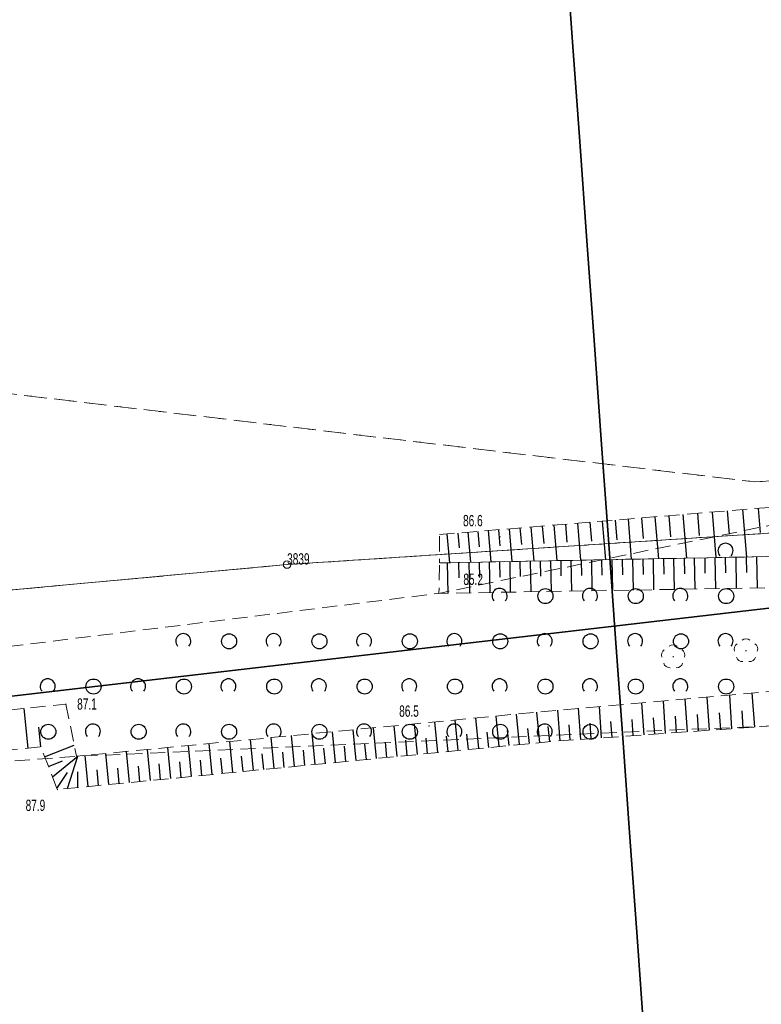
# Model space of a CAD drawing. Header units: metres. Extents: x 6524698 to 6533081, y 5883213 to 5896811.
# Tile 66 of 131: x 6528622 to 6528672, y 5890157 to 5890223. Entities that reach past the tile are written whole.
import ezdxf

# ---------------------------------------------------------------- set-up
doc = ezdxf.new("R2010")
doc.units = ezdxf.units.M
for name, pattern in [('mapa zasadnicza$0$1.0_0.5', [1.5, 1, -0.5]), ('mapa zasadnicza$0$219-500', [0]), ('mapa zasadnicza$0$egkk-500', [2, 1.5, -0.5]), ('mapa zasadnicza$0$egug-500', [1, 0.5, -0.5])]:
    doc.linetypes.add(name, pattern=pattern)
for name, color, linetype in [('mapa zasadnicza$0$000 Inne (niezydentyfikowane)', 7, 'Continuous'), ('mapa zasadnicza$0$202-punkt graniczny', 7, 'Continuous'), ('mapa zasadnicza$0$202-punkt graniczny-Atr103', 7, 'Continuous'), ('mapa zasadnicza$0$217-kontur klasyfikacyjny', 7, 'Continuous'), ('mapa zasadnicza$0$218-kontur użytku gruntowego', 7, 'Continuous'), ('mapa zasadnicza$0$219-działka ewidencyjna', 7, 'Continuous'), ('mapa zasadnicza$0$drzewo liściaste', 7, 'Continuous'), ('mapa zasadnicza$0$ogrodzenie trwałe', 7, 'Continuous'), ('mapa zasadnicza$0$pikieta naturalna', 7, 'Continuous'), ('mapa zasadnicza$0$pikieta naturalna-Atr2', 7, 'Continuous'), ('mapa zasadnicza$0$skarpa nieumocniona', 7, 'Continuous'), ('mapa zasadnicza$0$zadrzewienie  zakrzewienie', 7, 'Continuous')]:
    doc.layers.add(name, color=color, linetype=linetype)
doc.styles.add('mapa zasadnicza$0$STANDARD', font='Working1250', dxfattribs={"width": 0.75})
doc.linetypes.add('mapa zasadnicza$0$902-500', pattern='A,3.75,0,[1,ksztalty.shx,S=0.5,R=0,X=0,Y=0],3.75', length=7.5)

# ---------------------------------------------------------------- blocks, each defined once
blk = doc.blocks.new('mapa zasadnicza$0$202')
at = {"color": 0, "linetype": 'Continuous', "lineweight": 0}
blk.add_circle((0, 0), 0.25, dxfattribs=at)
blk = doc.blocks.new('mapa zasadnicza$0$PW01')
at = {"linetype": 'Continuous', "lineweight": 13}
h = blk.add_hatch(color=0, dxfattribs=at)
edge = h.paths.add_edge_path()
edge.add_arc((0, 0), 0.045, 0, 360)
blk = doc.blocks.new('mapa zasadnicza$0$OP021')
at = {"linetype": 'Continuous', "lineweight": 13}
h = blk.add_hatch(color=0, dxfattribs=at)
edge = h.paths.add_edge_path()
edge.add_arc((0, 0), 0.05, 0, 360)
at = {"color": 0, "linetype": 'Continuous', "lineweight": 13}
for centre, start, end in [((0, 0.4), 49.272, 130.728), ((-0.38, 0.124), 121.308, 202.548), ((0.38, 0.124), 337.452, 58.692), ((-0.235, -0.324), 193.221, 274.871), ((0.235, -0.324), 265.129, 346.779)]:
    blk.add_arc(centre, 0.4, start, end, dxfattribs=at)
blk = doc.blocks.new('mapa zasadnicza$0$OTZK1')
at = {"color": 0, "linetype": 'Continuous'}
blk.add_circle((0, 0), 0.5, dxfattribs=at)
blk = doc.blocks.new('mapa zasadnicza$0$OTZK2')
at = {"color": 0, "linetype": 'Continuous'}
blk.add_arc((0, 0), 0.5, 318.85, 221.162, dxfattribs=at)

msp = doc.modelspace()

# ---------------------------------------------------------------- linework, layer by layer
at = {"layer": 'mapa zasadnicza$0$000 Inne (niezydentyfikowane)', "color": 7, "linetype": 'Continuous', "lineweight": 35, "flags": 128}
msp.add_lwpolyline([(6528663.905, 5890155.128), (6528663.429, 5890161.724), (6528662.954, 5890168.32), (6528662.478, 5890174.916), (6528662.002, 5890181.512), (6528661.526, 5890188.108), (6528661.051, 5890194.703), (6528660.575, 5890201.299), (6528660.099, 5890207.895), (6528659.624, 5890214.491), (6528659.148, 5890221.087), (6528658.672, 5890227.683)], dxfattribs=at)
at = {"layer": 'mapa zasadnicza$0$000 Inne (niezydentyfikowane)', "color": 7, "linetype": 'Continuous', "lineweight": 25, "flags": 128}
for points in [[(6528670.44, 5890190.07), (6528670.69, 5890186.92)], [(6528671.48, 5890190.15), (6528671.61, 5890188.55)], [(6528662.84, 5890189.44), (6528663.05, 5890186.77)], [(6528663.72, 5890189.51), (6528663.83, 5890188.15)], [(6528664.62, 5890189.59), (6528664.85, 5890186.81)], [(6528665.54, 5890189.66), (6528665.66, 5890188.25)], [(6528666.48, 5890189.74), (6528666.72, 5890186.85)], [(6528667.44, 5890189.82), (6528667.56, 5890188.34)], [(6528668.42, 5890189.9), (6528668.66, 5890186.88)], [(6528669.42, 5890189.98), (6528669.54, 5890188.44)], [(6528654.24, 5890188.73), (6528654.32, 5890187.67)], [(6528654.94, 5890188.79), (6528655.12, 5890186.62)], [(6528655.66, 5890188.85), (6528655.75, 5890187.74)], [(6528656.39, 5890188.91), (6528656.58, 5890186.65)], [(6528657.14, 5890188.97), (6528657.24, 5890187.82)], [(6528657.9, 5890189.04), (6528658.1, 5890186.68)], [(6528658.68, 5890189.1), (6528658.78, 5890187.9)], [(6528659.48, 5890189.17), (6528659.68, 5890186.71)], [(6528660.29, 5890189.23), (6528660.4, 5890187.98)], [(6528661.12, 5890189.3), (6528661.33, 5890186.74)], [(6528661.97, 5890189.37), (6528662.08, 5890188.06)], [(6528650.81, 5890188.45), (6528650.97, 5890186.54)], [(6528651.53, 5890188.51), (6528651.62, 5890187.53)], [(6528652.2, 5890188.57), (6528652.37, 5890186.57)], [(6528652.87, 5890188.62), (6528652.96, 5890187.6)], [(6528653.55, 5890188.68), (6528653.72, 5890186.6)], [(6528663.13, 5890186.78), (6528663.17, 5890184.73)], [(6528663.81, 5890186.79), (6528663.83, 5890185.76)], [(6528664.49, 5890186.8), (6528664.53, 5890184.75)], [(6528665.18, 5890186.82), (6528665.2, 5890185.79)], [(6528665.86, 5890186.83), (6528665.9, 5890184.77)], [(6528666.55, 5890186.84), (6528666.57, 5890185.81)], [(6528667.23, 5890186.86), (6528667.27, 5890184.8)], [(6528667.92, 5890186.87), (6528667.94, 5890185.84)], [(6528668.6, 5890186.88), (6528668.64, 5890184.82)], [(6528669.29, 5890186.89), (6528669.31, 5890185.86)], [(6528669.98, 5890186.91), (6528670.02, 5890184.84)], [(6528670.67, 5890186.92), (6528670.69, 5890185.89)], [(6528671.36, 5890186.93), (6528671.4, 5890184.87)], [(6528650.82, 5890186.54), (6528650.86, 5890184.52)], [(6528651.57, 5890186.55), (6528651.59, 5890185.54)], [(6528652.27, 5890186.57), (6528652.31, 5890184.54)], [(6528652.95, 5890186.58), (6528652.97, 5890185.57)], [(6528653.62, 5890186.59), (6528653.66, 5890184.57)], [(6528654.3, 5890186.61), (6528654.32, 5890185.59)], [(6528654.98, 5890186.62), (6528655.01, 5890184.59)], [(6528655.65, 5890186.63), (6528655.67, 5890185.62)], [(6528656.33, 5890186.65), (6528656.37, 5890184.61)], [(6528657.01, 5890186.66), (6528657.03, 5890185.64)], [(6528657.68, 5890186.67), (6528657.72, 5890184.64)], [(6528658.36, 5890186.68), (6528658.38, 5890185.67)], [(6528659.04, 5890186.7), (6528659.08, 5890184.66)], [(6528659.72, 5890186.71), (6528659.74, 5890185.69)], [(6528660.4, 5890186.72), (6528660.44, 5890184.68)], [(6528661.08, 5890186.74), (6528661.1, 5890185.71)], [(6528661.76, 5890186.75), (6528661.8, 5890184.7)], [(6528662.45, 5890186.76), (6528662.47, 5890185.74)], [(6528668.25, 5890175.43), (6528668.09, 5890177.63)], [(6528669.73, 5890175.53), (6528669.58, 5890177.76)], [(6528671.24, 5890175.64), (6528671.08, 5890177.9)], [(6528661.08, 5890174.92), (6528660.93, 5890177)], [(6528662.48, 5890175.02), (6528662.33, 5890177.12)], [(6528663.9, 5890175.12), (6528663.74, 5890177.25)], [(6528665.33, 5890175.22), (6528665.18, 5890177.38)], [(6528666.78, 5890175.32), (6528666.63, 5890177.5)], [(6528623, 5890174.24), (6528622.75, 5890176.87)], [(6528654.27, 5890174.34), (6528654.07, 5890176.37)], [(6528655.62, 5890174.47), (6528655.42, 5890176.5)], [(6528656.97, 5890174.6), (6528656.77, 5890176.63)], [(6528658.32, 5890174.72), (6528658.17, 5890176.76)], [(6528659.69, 5890174.82), (6528659.54, 5890176.88)], [(6528666.05, 5890175.27), (6528665.98, 5890176.36)], [(6528667.51, 5890175.38), (6528667.44, 5890176.47)], [(6528668.99, 5890175.48), (6528668.91, 5890176.59)], [(6528670.48, 5890175.59), (6528670.4, 5890176.71)], [(6528647.5, 5890173.68), (6528647.3, 5890175.72)], [(6528648.85, 5890173.81), (6528648.66, 5890175.85)], [(6528650.21, 5890173.95), (6528650.01, 5890175.98)], [(6528651.56, 5890174.08), (6528651.36, 5890176.11)], [(6528652.92, 5890174.21), (6528652.72, 5890176.24)], [(6528657.64, 5890174.67), (6528657.54, 5890175.68)], [(6528659, 5890174.77), (6528658.93, 5890175.79)], [(6528660.38, 5890174.87), (6528660.31, 5890175.9)], [(6528661.77, 5890174.97), (6528661.7, 5890176.01)], [(6528663.18, 5890175.07), (6528663.11, 5890176.13)], [(6528664.61, 5890175.17), (6528664.53, 5890176.24)], [(6528623.84, 5890174.32), (6528623.71, 5890175.64)], [(6528640.69, 5890173.02), (6528640.49, 5890175.07)], [(6528642.06, 5890173.15), (6528641.86, 5890175.2)], [(6528643.42, 5890173.29), (6528643.22, 5890175.33)], [(6528644.78, 5890173.42), (6528644.58, 5890175.46)], [(6528646.14, 5890173.55), (6528645.94, 5890175.59)], [(6528650.89, 5890174.01), (6528650.79, 5890175.03)], [(6528652.24, 5890174.14), (6528652.14, 5890175.16)], [(6528653.59, 5890174.27), (6528653.49, 5890175.29)], [(6528654.94, 5890174.41), (6528654.84, 5890175.42)], [(6528656.29, 5890174.54), (6528656.19, 5890175.55)], [(6528624.1, 5890173.67), (6528626.07, 5890174.44)], [(6528633.86, 5890172.36), (6528633.66, 5890174.41)], [(6528635.23, 5890172.49), (6528635.03, 5890174.54)], [(6528636.6, 5890172.62), (6528636.4, 5890174.67)], [(6528637.96, 5890172.76), (6528637.76, 5890174.81)], [(6528639.33, 5890172.89), (6528639.13, 5890174.94)], [(6528644.1, 5890173.35), (6528644, 5890174.37)], [(6528645.46, 5890173.48), (6528645.36, 5890174.5)], [(6528646.82, 5890173.62), (6528646.72, 5890174.64)], [(6528648.17, 5890173.75), (6528648.08, 5890174.77)], [(6528649.53, 5890173.88), (6528649.43, 5890174.9)], [(6528624.62, 5890172.33), (6528626.31, 5890173.71)], [(6528625.61, 5890171.55), (6528626.31, 5890173.71)], [(6528626.99, 5890171.69), (6528626.79, 5890173.75)], [(6528628.37, 5890171.82), (6528628.17, 5890173.89)], [(6528629.74, 5890171.96), (6528629.54, 5890174.02)], [(6528631.12, 5890172.09), (6528630.92, 5890174.15)], [(6528632.49, 5890172.22), (6528632.29, 5890174.28)], [(6528637.28, 5890172.69), (6528637.18, 5890173.71)], [(6528638.65, 5890172.82), (6528638.55, 5890173.85)], [(6528640.01, 5890172.95), (6528639.91, 5890173.98)], [(6528641.38, 5890173.09), (6528641.28, 5890174.11)], [(6528642.74, 5890173.22), (6528642.64, 5890174.24)], [(6528624.35, 5890173.03), (6528625.28, 5890173.39)], [(6528630.43, 5890172.02), (6528630.33, 5890173.05)], [(6528631.8, 5890172.16), (6528631.7, 5890173.19)], [(6528633.17, 5890172.29), (6528633.07, 5890173.32)], [(6528634.54, 5890172.42), (6528634.44, 5890173.45)], [(6528635.91, 5890172.56), (6528635.81, 5890173.58)], [(6528624.92, 5890171.56), (6528625.62, 5890172.63)], [(6528626.3, 5890171.62), (6528626.31, 5890172.67)], [(6528627.68, 5890171.76), (6528627.58, 5890172.79)], [(6528629.05, 5890171.89), (6528628.95, 5890172.92)]]:
    msp.add_lwpolyline(points, dxfattribs=at)
at = {"layer": 'mapa zasadnicza$0$217-kontur klasyfikacyjny', "color": 92, "linetype": 'mapa zasadnicza$0$egkk-500', "lineweight": 18, "flags": 128}
for points in [[(6528503.58, 5890211.73), (6528671.24, 5890191.91)], [(6528671.24, 5890191.91), (6528739.56, 5890195.9)], [(6528640.2, 5890186.42), (6528700.01, 5890190.32)], [(6528572.69, 5890180.21), (6528640.2, 5890186.42)]]:
    msp.add_lwpolyline(points, dxfattribs=at)
at = {"layer": 'mapa zasadnicza$0$218-kontur użytku gruntowego', "color": 3, "linetype": 'mapa zasadnicza$0$egug-500', "lineweight": 18, "flags": 128}
for points in [[(6528503.58, 5890211.73), (6528671.24, 5890191.91)], [(6528671.24, 5890191.91), (6528739.56, 5890195.9)], [(6528700.01, 5890190.32), (6528640.2, 5890186.42)], [(6528640.2, 5890186.42), (6528572.69, 5890180.21)]]:
    msp.add_lwpolyline(points, dxfattribs=at)
at = {"layer": 'mapa zasadnicza$0$219-działka ewidencyjna', "color": 7, "linetype": 'mapa zasadnicza$0$219-500', "lineweight": 18, "flags": 128}
for points in [[(6528640.2, 5890186.42), (6528700.01, 5890190.32)], [(6528572.69, 5890180.21), (6528640.2, 5890186.42)]]:
    msp.add_lwpolyline(points, dxfattribs=at)
at = {"layer": 'mapa zasadnicza$0$ogrodzenie trwałe', "color": 7, "linetype": 'mapa zasadnicza$0$902-500', "lineweight": 35, "flags": 128}
msp.add_lwpolyline([(6528621.19, 5890077.57), (6528634.3, 5890090.96), (6528643.4, 5890097.88), (6528698.9, 5890153.64), (6528711.35, 5890169.61), (6528708.91, 5890187.79), (6528593.16, 5890174.35), (6528587.84, 5890159.47), (6528612.19, 5890115.36), (6528609.09, 5890113.61), (6528574.8, 5890093.42), (6528584.2, 5890067.75), (6528598.71, 5890054.5), (6528616.72, 5890072.99)], dxfattribs=at)
at = {"layer": 'mapa zasadnicza$0$skarpa nieumocniona', "color": 7, "linetype": 'mapa zasadnicza$0$1.0_0.5', "lineweight": 18, "flags": 128}
for points in [[(6528650.31, 5890188.41), (6528675.45, 5890190.48), (6528692.69, 5890189.36), (6528692.7, 5890188.04), (6528675.81, 5890187.02), (6528650.32, 5890186.53)], [(6528650.31, 5890188.41), (6528675.45, 5890190.48), (6528692.69, 5890189.36), (6528692.7, 5890188.04), (6528675.81, 5890187.02), (6528650.32, 5890186.53)], [(6528692.82, 5890186.71), (6528675.78, 5890184.94), (6528650.28, 5890184.51), (6528650.32, 5890186.53), (6528675.81, 5890187.02), (6528692.7, 5890188.04)], [(6528692.82, 5890186.71), (6528675.78, 5890184.94), (6528650.28, 5890184.51), (6528650.32, 5890186.53), (6528675.81, 5890187.02), (6528692.7, 5890188.04)], [(6528625.51, 5890177.16), (6528626.22, 5890173.7), (6528657.54, 5890176.7), (6528689.67, 5890179.54), (6528713.47, 5890179.19), (6528690.77, 5890177.03), (6528657.86, 5890174.69), (6528624.95, 5890171.49), (6528623.84, 5890174.32), (6528611.55, 5890173.15), (6528599.61, 5890174.44)], [(6528625.51, 5890177.16), (6528626.22, 5890173.7), (6528657.54, 5890176.7), (6528689.67, 5890179.54), (6528713.47, 5890179.19), (6528690.77, 5890177.03), (6528657.86, 5890174.69), (6528624.95, 5890171.49), (6528623.84, 5890174.32), (6528611.55, 5890173.15), (6528599.61, 5890174.44)]]:
    msp.add_lwpolyline(points, close=True, dxfattribs=at)
at = {"layer": 'mapa zasadnicza$0$zadrzewienie  zakrzewienie', "color": 7, "linetype": 'mapa zasadnicza$0$1.0_0.5', "lineweight": 18, "flags": 128}
msp.add_lwpolyline([(6528679.77, 5890190.57), (6528733.73, 5890194.9), (6528733.86, 5890193.61), (6528728.4, 5890187.7), (6528724.11, 5890182.57), (6528721.11, 5890179.74), (6528678.82, 5890176), (6528626.22, 5890173.7), (6528579.03, 5890170.24), (6528577.26, 5890175.48), (6528650.28, 5890184.51)], close=True, dxfattribs=at)

# ---------------------------------------------------------------- block references
at = {"layer": 'mapa zasadnicza$0$202-punkt graniczny', "color": 7, "linetype": 'Continuous', "lineweight": 18}
msp.add_blockref('mapa zasadnicza$0$202', (6528640.2, 5890186.42), dxfattribs=at)
at = {"layer": 'mapa zasadnicza$0$drzewo liściaste', "color": 94, "linetype": 'Continuous', "lineweight": 18}
for p in [(6528665.83, 5890180.3), (6528670.66, 5890180.7)]:
    msp.add_blockref('mapa zasadnicza$0$OP021', p, dxfattribs=at)
at = {"layer": 'mapa zasadnicza$0$pikieta naturalna', "color": 7, "linetype": 'Continuous', "lineweight": 13}
for p in [(6528654.34, 5890188.26), (6528653.99, 5890184.78), (6528625.51, 5890177.16), (6528649.62, 5890175.71), (6528624.95, 5890171.49)]:
    msp.add_blockref('mapa zasadnicza$0$PW01', p, dxfattribs=at)
at = {"layer": 'mapa zasadnicza$0$zadrzewienie  zakrzewienie', "color": 7, "linetype": 'Continuous', "lineweight": 18}
for name, p in [('mapa zasadnicza$0$OTZK2', (6528669.304, 5890187.337)), ('mapa zasadnicza$0$OTZK2', (6528654.304, 5890184.337)), ('mapa zasadnicza$0$OTZK1', (6528657.346, 5890184.326)), ('mapa zasadnicza$0$OTZK2', (6528660.304, 5890184.337)), ('mapa zasadnicza$0$OTZK1', (6528663.346, 5890184.326)), ('mapa zasadnicza$0$OTZK2', (6528666.304, 5890184.337)), ('mapa zasadnicza$0$OTZK1', (6528669.346, 5890184.326)), ('mapa zasadnicza$0$OTZK2', (6528633.304, 5890181.337)), ('mapa zasadnicza$0$OTZK1', (6528636.346, 5890181.326)), ('mapa zasadnicza$0$OTZK2', (6528639.304, 5890181.337)), ('mapa zasadnicza$0$OTZK1', (6528642.346, 5890181.326)), ('mapa zasadnicza$0$OTZK2', (6528645.304, 5890181.337)), ('mapa zasadnicza$0$OTZK1', (6528648.346, 5890181.326)), ('mapa zasadnicza$0$OTZK2', (6528651.304, 5890181.337)), ('mapa zasadnicza$0$OTZK1', (6528654.346, 5890181.326)), ('mapa zasadnicza$0$OTZK2', (6528657.304, 5890181.337)), ('mapa zasadnicza$0$OTZK1', (6528660.346, 5890181.326)), ('mapa zasadnicza$0$OTZK2', (6528663.304, 5890181.337)), ('mapa zasadnicza$0$OTZK1', (6528666.346, 5890181.326)), ('mapa zasadnicza$0$OTZK2', (6528669.304, 5890181.337)), ('mapa zasadnicza$0$OTZK2', (6528624.304, 5890178.337)), ('mapa zasadnicza$0$OTZK1', (6528627.346, 5890178.326)), ('mapa zasadnicza$0$OTZK2', (6528630.304, 5890178.337)), ('mapa zasadnicza$0$OTZK1', (6528633.346, 5890178.326)), ('mapa zasadnicza$0$OTZK2', (6528636.304, 5890178.337)), ('mapa zasadnicza$0$OTZK1', (6528639.346, 5890178.326)), ('mapa zasadnicza$0$OTZK2', (6528642.304, 5890178.337)), ('mapa zasadnicza$0$OTZK1', (6528645.346, 5890178.326)), ('mapa zasadnicza$0$OTZK2', (6528648.304, 5890178.337)), ('mapa zasadnicza$0$OTZK1', (6528651.346, 5890178.326)), ('mapa zasadnicza$0$OTZK2', (6528654.304, 5890178.337)), ('mapa zasadnicza$0$OTZK1', (6528657.346, 5890178.326)), ('mapa zasadnicza$0$OTZK2', (6528660.304, 5890178.337)), ('mapa zasadnicza$0$OTZK1', (6528663.346, 5890178.326)), ('mapa zasadnicza$0$OTZK2', (6528666.304, 5890178.337)), ('mapa zasadnicza$0$OTZK1', (6528669.346, 5890178.326)), ('mapa zasadnicza$0$OTZK1', (6528624.346, 5890175.326)), ('mapa zasadnicza$0$OTZK2', (6528627.304, 5890175.337)), ('mapa zasadnicza$0$OTZK1', (6528630.346, 5890175.326)), ('mapa zasadnicza$0$OTZK2', (6528633.304, 5890175.337)), ('mapa zasadnicza$0$OTZK1', (6528636.346, 5890175.326)), ('mapa zasadnicza$0$OTZK2', (6528639.304, 5890175.337)), ('mapa zasadnicza$0$OTZK1', (6528642.346, 5890175.326)), ('mapa zasadnicza$0$OTZK2', (6528645.304, 5890175.337)), ('mapa zasadnicza$0$OTZK1', (6528648.346, 5890175.326)), ('mapa zasadnicza$0$OTZK2', (6528651.304, 5890175.337)), ('mapa zasadnicza$0$OTZK1', (6528654.346, 5890175.326)), ('mapa zasadnicza$0$OTZK2', (6528657.304, 5890175.337)), ('mapa zasadnicza$0$OTZK1', (6528660.346, 5890175.326))]:
    msp.add_blockref(name, p, dxfattribs=at)

# ---------------------------------------------------------------- texts
at = {"layer": 'mapa zasadnicza$0$202-punkt graniczny-Atr103', "color": 7, "style": 'mapa zasadnicza$0$STANDARD', "width": 0.667}
msp.add_text('3839', height=0.75, dxfattribs=at).set_placement((6528640.2, 5890186.42))
at = {"layer": 'mapa zasadnicza$0$pikieta naturalna-Atr2', "color": 7, "style": 'mapa zasadnicza$0$STANDARD', "width": 0.667}
for s, p in [('86.6', (6528651.88, 5890188.96)), ('85.2', (6528651.9, 5890185.07)), ('87.1', (6528626.26, 5890176.79)), ('86.5', (6528647.64, 5890176.32)), ('87.9', (6528622.84, 5890170.07))]:
    msp.add_text(s, height=0.75, dxfattribs=at).set_placement(p)

doc.saveas('drawing.dxf')
